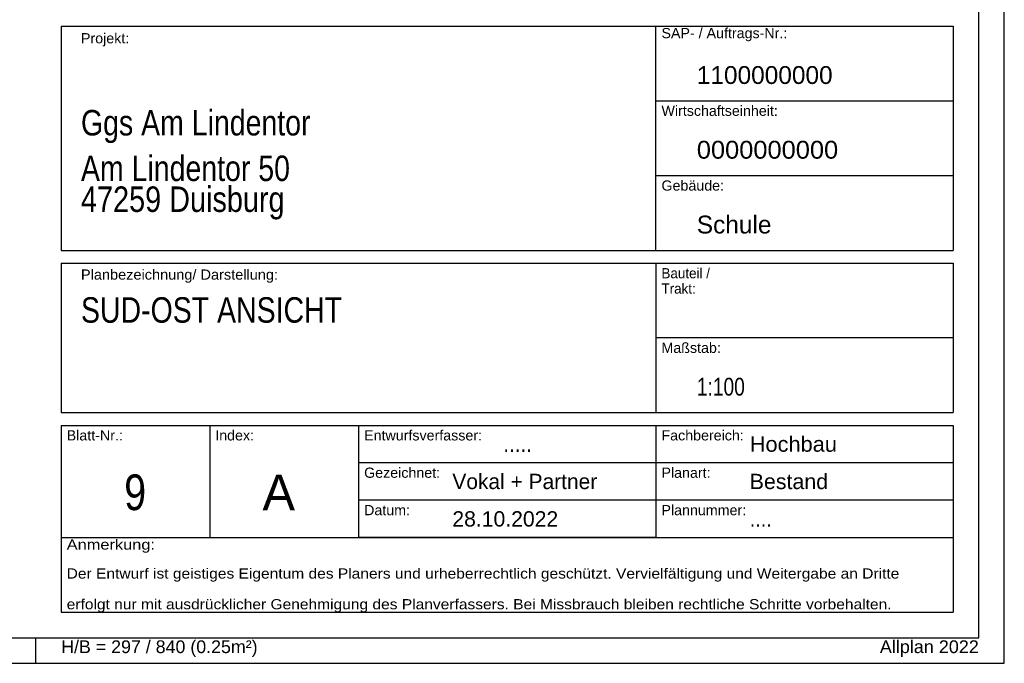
# Model space of a CAD drawing. Header units: metres. Extents: x 0 to 0.84, y 0 to 0.297.
# Tile 30 of 59: x 0.647 to 0.84, y 0 to 0.126. Entities that reach past the tile are written whole.
import ezdxf

# ---------------------------------------------------------------- set-up
doc = ezdxf.new("R2010")
doc.units = ezdxf.units.M
for name, color, linetype, lineweight in [('Allgemein01', 7, 'Continuous', 13), ('Legende_ Beschreibung', 7, 'Continuous', 25), ('Standard', 7, 'Continuous', 25)]:
    doc.layers.add(name, color=color, linetype=linetype, lineweight=lineweight)
doc.styles.add('ARIAL', font='ARIAL.TTF')

msp = doc.modelspace()

# ---------------------------------------------------------------- linework, layer by layer
at = {"layer": 'Allgemein01', "color": 52, "linetype": 'Continuous', "lineweight": 13, "true_color": 0xc8c832, "transparency": 33554687}
for q in [(0.835, 0.0254), (0.823, 0.005)]:
    msp.add_line((0.835, 0.005), q, dxfattribs=at)
at = {"layer": 'Legende_ Beschreibung', "color": 7, "linetype": 'Continuous', "lineweight": 25, "transparency": 33554687}
for p, q in [((0.655, 0.125), (0.655, 0.081)), ((0.655, 0.125), (0.83, 0.125)), ((0.77167, 0.081), (0.77167, 0.125)), ((0.83, 0.125), (0.83, 0.081)), ((0.77167, 0.11033), (0.83, 0.11033)), ((0.77167, 0.09567), (0.83, 0.09567)), ((0.655, 0.081), (0.83, 0.081)), ((0.655, 0.0785), (0.83, 0.0785)), ((0.655, 0.0785), (0.655, 0.04917)), ((0.77167, 0.0785), (0.77167, 0.04917)), ((0.83, 0.0785), (0.83, 0.04917)), ((0.83, 0.06384), (0.77167, 0.06384)), ((0.655, 0.04917), (0.83, 0.04917)), ((0.655, 0.04667), (0.83, 0.04667)), ((0.655, 0.04667), (0.655, 0.01)), ((0.68414, 0.04667), (0.68414, 0.02467)), ((0.71334, 0.04667), (0.71334, 0.02467)), ((0.77167, 0.04667), (0.77167, 0.02467)), ((0.83, 0.04667), (0.83, 0.01)), ((0.77167, 0.03933), (0.71334, 0.03933)), ((0.83, 0.03933), (0.77167, 0.03933)), ((0.77167, 0.032), (0.71334, 0.032)), ((0.83, 0.032), (0.77167, 0.032)), ((0.655, 0.02467), (0.83, 0.02467)), ((0.655, 0.02467), (0.83, 0.02467)), ((0.655, 0.02467), (0.83, 0.02467)), ((0.655, 0.02467), (0.83, 0.02467)), ((0.77167, 0.02467), (0.71334, 0.02467)), ((0.655, 0.01), (0.83, 0.01))]:
    msp.add_line(p, q, dxfattribs=at)
at = {"layer": 'Standard', "color": 7, "linetype": 'Continuous', "lineweight": 25, "transparency": 33554687}
msp.add_line((0.65, 0), (0.65, 0.005), dxfattribs=at)
for points in [[(0, 0), (0.84, 0), (0.84, 0.297), (0, 0.297), (0, 0)], [(0.005, 0.005), (0.835, 0.005), (0.835, 0.292), (0.005, 0.292), (0.005, 0.005)]]:
    msp.add_lwpolyline(points, close=True, dxfattribs=at)

# ---------------------------------------------------------------- texts
at = {"layer": 'Legende_ Beschreibung', "color": 7, "linetype": 'Continuous', "lineweight": 18, "transparency": 33554687, "char_height": 0.002, "attachment_point": 7, "style": 'ARIAL'}
for s, insert, width in [('\\W1.00;SAP- / Auftrags-Nr.:', (0.77275, 0.12202), 0.0257001), ('\\W1.00;Projekt:', (0.65888, 0.12101), 0.0105006), ('\\W1.00;Wirtschaftseinheit:', (0.77275, 0.10736), 0.0239028), ('\\W1.00;Gebäude:', (0.77275, 0.09269), 0.0133369), ('\\W1.02;Planbezeichnung/ Darstellung:', (0.65888, 0.07465), 0.0395312), ('\\W1.00;Maßstab:', (0.77275, 0.06086), 0.0126667), ('\\W1.00;Blatt-Nr.:', (0.65608, 0.04369), 0.0120324), ('\\W1.00;Index:', (0.68522, 0.04369), 0.0086332), ('\\W1.00;Entwurfsverfasser:', (0.71442, 0.04369), 0.0242023), ('\\W1.00;Fachbereich:', (0.77275, 0.04369), 0.0172375), ('\\W1.00;Gezeichnet:', (0.71442, 0.03636), 0.0159694), ('\\W1.00;Planart:', (0.77275, 0.03636), 0.0106684), ('\\W1.00;Datum:', (0.71442, 0.02902), 0.0100339), ('\\W1.00;Plannummer:', (0.77275, 0.02902), 0.0177042), ('\\W1.15;Anmerkung:', (0.65608, 0.02169), 0.0185574)]:
    msp.add_mtext(s, dxfattribs=dict(at, insert=insert, width=width))
at = {"layer": 'Legende_ Beschreibung', "color": 7, "linetype": 'Continuous', "lineweight": 35, "transparency": 33554687, "char_height": 0.0035, "attachment_point": 4, "style": 'ARIAL'}
for s, insert, width in [('\\W0.98;1100000000', (0.77968, 0.11537), 0.0288541), ('\\W1.02;0000000000', (0.77968, 0.10071), 0.0294716)]:
    msp.add_mtext(s, dxfattribs=dict(at, insert=insert, width=width))
at = {"layer": 'Legende_ Beschreibung', "color": 7, "linetype": 'Continuous', "lineweight": 25, "transparency": 33554687, "char_height": 0.002, "attachment_point": 1, "line_spacing_factor": 0.903614, "style": 'ARIAL'}
for s, insert, width in [('\\A1;{\\fArial|i0|b0;\\H0.002000;\\W0.941867;\\C7;Bauteil /}\\P{\\fArial|i0|b0;\\H0.002000;\\W0.941867;\\C7;Trakt:}\\P', (0.77275, 0.07752), 0.0104877), ('\\A1;{\\fArial|i0|b0;\\H0.002000;\\W1.091089;\\C7;Der Entwurf ist geistiges Eigentum des Planers und urheberrechtlich geschützt. Vervielfältigung und Weitergabe an Dritte }\\P}\\P{\\fArial|i0|b0;\\H0.002000;\\W1.091089;\\C7;erfolgt nur mit ausdrücklicher Genehmigung des Planverfassers. Bei Missbrauch bleiben rechtliche Schritte vorbehalten.}\\P', (0.65608, 0.01862), 0.1660692)]:
    msp.add_mtext(s, dxfattribs=dict(at, insert=insert, width=width))
at = {"layer": 'Legende_ Beschreibung', "color": 7, "linetype": 'Continuous', "lineweight": 25, "transparency": 33554687, "char_height": 0.003, "attachment_point": 4, "style": 'ARIAL'}
for s, insert, width in [('\\W1.02;Hochbau', (0.79006, 0.04298), 0.0185927), ('\\W0.96;.....', (0.74173, 0.04298), 0.0070762), ('\\W0.98;Vokal + Partner', (0.73173, 0.03565), 0.029992), ('\\W1.00;Bestand', (0.79006, 0.03565), 0.0169541), ('\\W0.93;....', (0.79006, 0.02831), 0.0057644)]:
    msp.add_mtext(s, dxfattribs=dict(at, insert=insert, width=width))
at = {"layer": 'Legende_ Beschreibung', "color": 7, "linetype": 'Continuous', "lineweight": 70, "transparency": 33554687, "insert": (0.69448, 0.03), "char_height": 0.007, "width": 0.0098866, "attachment_point": 7, "style": 'ARIAL'}
msp.add_mtext('\\W0.98;A', dxfattribs=at)
at = {"layer": 'Standard', "color": 7, "linetype": 'Continuous', "lineweight": 50, "transparency": 33554687, "char_height": 0.005, "attachment_point": 7, "style": 'ARIAL'}
for s, insert, width in [('\\W0.80;Ggs Am Lindentor', (0.65888, 0.10203), 0.0472064), ('\\W0.80;Am Lindentor 50', (0.65888, 0.09453), 0.0432086), ('\\W0.81;47259 Duisburg', (0.65888, 0.08703), 0.0417466), ('\\W0.80;SUD-OST ANSICHT', (0.65888, 0.06674), 0.0533367)]:
    msp.add_mtext(s, dxfattribs=dict(at, insert=insert, width=width))
at = {"layer": 'Standard', "color": 7, "linetype": 'Continuous', "lineweight": 35, "transparency": 33554687, "char_height": 0.0035, "style": 'ARIAL'}
for s, insert, width, attachment_point in [('\\W0.98;Schule', (0.77968, 0.08604), 0.0164712, 4), ('\\W0.77;1:100', (0.77968, 0.05246), 0.0111915, 7)]:
    msp.add_mtext(s, dxfattribs=dict(at, insert=insert, width=width, attachment_point=attachment_point))
at = {"layer": 'Standard', "color": 7, "linetype": 'Continuous', "lineweight": 70, "transparency": 33554687, "insert": (0.66951, 0.0335), "char_height": 0.007, "width": 0.0071595, "attachment_point": 5, "style": 'ARIAL'}
msp.add_mtext('\\W0.79;9', dxfattribs=at)
at = {"layer": 'Standard', "color": 7, "linetype": 'Continuous', "lineweight": 25, "transparency": 33554687, "style": 'ARIAL'}
for s, insert, char_height, width, attachment_point in [('\\W0.99;28.10.2022', (0.73173, 0.02831), 0.003, 0.022591, 4), ('\\W1.00;H/B = 297 / 840 (0.25m²)', (0.655, 0.00125), 0.0025, 0.0398778, 7), ('\\W1.01;Allplan 2022', (0.835, 0.00125), 0.0025, 0.0206338, 9)]:
    msp.add_mtext(s, dxfattribs=dict(at, insert=insert, char_height=char_height, width=width, attachment_point=attachment_point))

doc.saveas('drawing.dxf')
